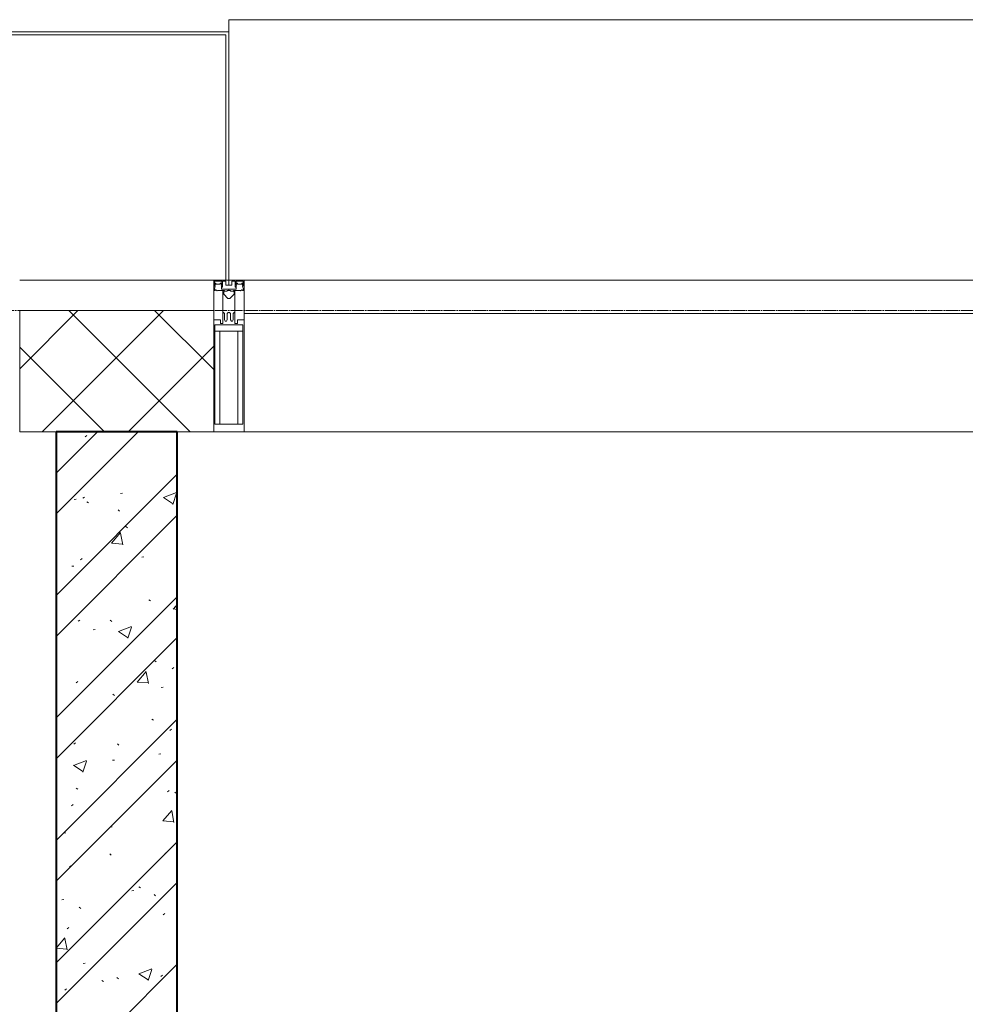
# Model space of a CAD drawing. Header units: millimetres. Extents: x -816133 to 919604, y 87941 to 147341.
# Tile 215 of 256: x 144826 to 146385, y 137488 to 139113. Entities that reach past the tile are written whole.
import ezdxf

# ---------------------------------------------------------------- set-up
doc = ezdxf.new("R2010")
doc.units = ezdxf.units.MM
doc.linetypes.add('ADSK_Линия сетки', pattern=[25, 20, -2.5, 0, -2.5])
for name, color, linetype, lineweight in [('A-200-M_WALL', 7, 'Continuous', 18), ('A-200-M_WALL_INT', 7, 'Continuous', 18), ('A-200-M_WALL_PAT', 7, 'Continuous', 40), ('A-214-M_CURT_WALL', 7, 'Continuous', 18), ('A-215-M_CURT_PANEL', 7, 'Continuous', 18), ('A-280-M_COLUMN', 7, 'Continuous', 18), ('Z-030-M_GRID', 7, 'Continuous', 9), ('Z-060-M_DETAIL', 7, 'Continuous', 18), ('СС-011-ПОЖ-СИГНАЛИЗАЦИЯ', 1, 'Continuous', 30)]:
    doc.layers.add(name, color=color, linetype=linetype, lineweight=lineweight)

# ---------------------------------------------------------------- blocks, each defined once
blk = doc.blocks.new('13эт')
at = {"layer": 'A-200-M_WALL', "color": 9, "lineweight": 9}
for p, q in [((420455.4, 138632.9), (420135.4, 138632.9)), ((420135.4, 138632.9), (420135.4, 138432.9)), ((420455.4, 138432.9), (420455.4, 138632.9)), ((420135.4, 138432.9), (420455.4, 138432.9))]:
    blk.add_line(p, q, dxfattribs=at)
at = {"layer": 'A-200-M_WALL_INT', "color": 9, "lineweight": 40}
for p, q in [((420395.4, 138432.9), (420195.4, 138432.9)), ((420195.4, 138432.9), (420195.4, 131902.9)), ((420395.4, 131332.9), (420395.4, 138432.9))]:
    blk.add_line(p, q, dxfattribs=at)
at = {"layer": 'A-200-M_WALL_PAT', "color": 9, "linetype": 'Continuous', "lineweight": 5}
for p, q in [((420135.4, 138537), (420231.3, 138632.9)), ((420172.7, 138432.9), (420372.7, 138632.9)), ((420416.5, 138432.9), (420216.5, 138632.9)), ((420455.4, 138535.5), (420357.9, 138632.9)), ((420275.1, 138432.9), (420135.4, 138572.6)), ((420314.2, 138432.9), (420455.4, 138574.2))]:
    blk.add_line(p, q, dxfattribs=at)
at = {"layer": 'A-200-M_WALL_PAT', "color": 9, "linetype": 'Continuous', "lineweight": 9}
for p, q in [((420195.4, 138364.7), (420263.6, 138432.9)), ((420195.4, 138297.4), (420331, 138432.9)), ((420243.3, 138424.6), (420245.9, 138426.7)), ((420195.4, 138162.7), (420395.4, 138362.7)), ((420225, 138321.1), (420228.3, 138321.5)), ((420239.6, 138323.2), (420242.2, 138325.2)), ((420301.6, 138331.2), (420304.9, 138331.6)), ((420372.5, 138324.5), (420387.6, 138314.3)), ((420372.6, 138324.3), (420393.9, 138332.5)), ((420387.9, 138313.1), (420394.1, 138331.6)), ((420246.3, 138317.3), (420249.1, 138315.5)), ((420297.6, 138304.2), (420300, 138301.9)), ((420195.4, 138095.3), (420395.4, 138295.3)), ((420310.5, 138276.4), (420313.4, 138274.6)), ((420287, 138249.2), (420301.7, 138266.7)), ((420305.4, 138246.6), (420301.8, 138265.7)), ((420286.8, 138249.3), (420305.1, 138247.7)), ((420394.2, 138244.6), (420395.4, 138245.5)), ((420235.8, 138221.7), (420238.5, 138223.8)), ((420336.8, 138226.1), (420340.1, 138226.6)), ((420221.4, 138210.9), (420224.7, 138211.4)), ((420195.4, 137960.6), (420395.4, 138160.6)), ((420348.3, 138155.5), (420351.2, 138153.7)), ((420388.5, 138140.4), (420395.4, 138147.5)), ((420388.5, 138140.5), (420395.4, 138139.4)), ((420390.5, 138143.1), (420393.1, 138145.1)), ((420232.1, 138120.2), (420234.8, 138122.3)), ((420284.9, 138122.3), (420287.4, 138120)), ((420298.4, 138103.3), (420319.8, 138111.5)), ((420313.7, 138092.1), (420319.9, 138110.5)), ((420195.4, 137893.3), (420395.4, 138093.3)), ((420256.6, 138105.9), (420260, 138106.4)), ((420298.3, 138103.5), (420313.5, 138093.3)), ((420358, 138055.4), (420360.5, 138053.1)), ((420386.7, 138041.6), (420389.4, 138043.7)), ((420329.3, 138020), (420344, 138037.5)), ((420347.7, 138017.3), (420344.1, 138036.5)), ((420228.4, 138018.8), (420231.1, 138020.8)), ((420329.1, 138020), (420347.4, 138018.4)), ((420368.7, 138011), (420372, 138011.5)), ((420289, 137999.8), (420291.8, 137998)), ((420195.4, 137758.6), (420395.4, 137958.6)), ((420353.3, 137958.8), (420356.1, 137957)), ((420383, 137940.2), (420385.7, 137942.2)), ((420224.7, 137917.3), (420227.4, 137919.4)), ((420296.7, 137918.2), (420299.1, 137915.9)), ((420365.1, 137900.9), (420368.4, 137901.3)), ((420195.4, 137691.2), (420395.4, 137891.2)), ((420224.1, 137882.5), (420239.3, 137872.3)), ((420224.3, 137882.3), (420245.6, 137890.5)), ((420239.6, 137871.1), (420245.8, 137889.5)), ((420288.5, 137890.8), (420291.8, 137891.2)), ((420228.3, 137844.9), (420231.2, 137843.1)), ((420379.3, 137838.7), (420382, 137840.7)), ((420391.1, 137838), (420393.9, 137836.2)), ((420221, 137815.9), (420223.7, 137817.9)), ((420371.6, 137790.7), (420386.3, 137808.2)), ((420389.9, 137788.1), (420386.4, 137807.2)), ((420371.4, 137790.7), (420389.6, 137789.1)), ((420208.3, 137770.6), (420211.6, 137771)), ((420284.9, 137780.7), (420288.2, 137781.1)), ((420195.4, 137556.5), (420395.4, 137756.5)), ((420284.1, 137736.3), (420286.5, 137734.1)), ((420375.6, 137737.2), (420378.3, 137739.3)), ((420217.3, 137714.4), (420220, 137716.4)), ((420195.4, 137489.2), (420395.4, 137689.2)), ((420320.1, 137675.6), (420323.5, 137676.1)), ((420331.7, 137682.2), (420334.5, 137680.4)), ((420357.1, 137669.4), (420359.6, 137667.2)), ((420204.7, 137660.4), (420208, 137660.9)), ((420233.3, 137648.2), (420236.1, 137646.4)), ((420371.9, 137635.8), (420374.6, 137637.8)), ((420213.6, 137612.9), (420216.3, 137615)), ((420195.4, 137580.7), (420210, 137598.1)), ((420213.6, 137577.9), (420210.1, 137597)), ((420195.4, 137580.6), (420213.3, 137579)), ((420239.9, 137555.4), (420243.3, 137555.9)), ((420195.4, 137354.5), (420395.4, 137554.5)), ((420332, 137538.6), (420353.4, 137546.7)), ((420347.4, 137527.3), (420353.5, 137545.8)), ((420271.1, 137527.3), (420273.9, 137525.5)), ((420295.8, 137532.2), (420298.2, 137530)), ((420331.9, 137538.7), (420347.1, 137528.5)), ((420368.2, 137534.3), (420370.9, 137536.3)), ((420209.9, 137511.5), (420212.6, 137513.5))]:
    blk.add_line(p, q, dxfattribs=at)
at = {"layer": 'A-214-M_CURT_WALL', "color": 9, "lineweight": 5, "extrusion": (0, 0, -1)}
for p, q in [((420475.4, 138682.9), (420455.4, 138682.9)), ((420455.4, 138682.9), (420455.4, 138432.9)), ((420505.4, 138682.9), (420480.4, 138682.9)), ((420505.4, 138432.9), (420505.4, 138682.9)), ((420455.4, 138432.9), (420505.4, 138432.9))]:
    blk.add_line(p, q, dxfattribs=at)
at = {"layer": 'A-214-M_CURT_WALL', "color": 9, "lineweight": 5}
blk.add_line((421817.9, 138432.9), (420505.4, 138432.9), dxfattribs=at)
at = {"layer": 'A-215-M_CURT_PANEL', "color": 9, "lineweight": 5}
for p, q in [((421817.9, 138682.9), (420505.4, 138682.9)), ((420505.4, 138682.9), (420505.4, 138627.9)), ((420505.4, 138627.9), (421817.9, 138627.9))]:
    blk.add_line(p, q, dxfattribs=at)
at = {"layer": 'A-280-M_COLUMN', "color": 9, "lineweight": 5}
for p, q in [((421842.9, 139112.9), (420480.4, 139112.9)), ((420480.4, 139092.9), (420480.4, 139112.9)), ((420480.4, 139092.9), (420110.4, 139092.9)), ((420115.4, 139087.9), (420475.4, 139087.9)), ((420475.4, 139087.9), (420475.4, 138682.9)), ((420480.4, 138682.9), (420480.4, 139092.9)), ((420135.4, 138682.9), (420455.4, 138682.9)), ((420475.4, 138682.9), (420480.4, 138682.9))]:
    blk.add_line(p, q, dxfattribs=at)
at = {"layer": 'Z-030-M_GRID', "color": 9, "linetype": 'ADSK_Линия сетки'}
blk.add_line((443695.4, 138632.9), (399384.3, 138632.9), dxfattribs=at)
at = {"layer": 'Z-060-M_DETAIL', "color": 9, "lineweight": 5, "extrusion": (0, 0, -1)}
for p, q in [((420455.4, 138682.9), (420455.4, 138668.7)), ((420455.4, 138682.9), (420480.4, 138682.9)), ((420456.7, 138681.6), (420456.7, 138673)), ((420456.7, 138681.6), (420468.6, 138681.6)), ((420459.1, 138678.4), (420457.9, 138678.4)), ((420457.9, 138675), (420457.9, 138678.4)), ((420459.1, 138678.4), (420459.1, 138676.4)), ((420459.1, 138676.4), (420466.2, 138676.4)), ((420467.2, 138678.4), (420466.2, 138678.4)), ((420466.2, 138676.4), (420466.2, 138678.4)), ((420467.2, 138678.4), (420468.2, 138675.7)), ((420468.6, 138681.6), (420468.6, 138676)), ((420475.6, 138681.4), (420469.9, 138681.4)), ((420469.9, 138681.4), (420469.9, 138671.7)), ((420475.6, 138681.4), (420475.6, 138674.9)), ((420505.4, 138682.9), (420480.4, 138682.9)), ((420480.4, 138682.9), (420480.4, 138674.9)), ((420480.4, 138682.9), (420480.4, 138674.9)), ((420485.2, 138681.4), (420490.9, 138681.4)), ((420485.2, 138681.4), (420485.2, 138674.9)), ((420490.9, 138681.4), (420490.9, 138671.7)), ((420504.1, 138681.6), (420492.2, 138681.6)), ((420492.2, 138681.6), (420492.2, 138676)), ((420493.6, 138678.4), (420492.6, 138675.7)), ((420493.6, 138678.4), (420494.6, 138678.4)), ((420494.6, 138676.4), (420494.6, 138678.4)), ((420501.7, 138676.4), (420494.6, 138676.4)), ((420501.7, 138678.4), (420502.9, 138678.4)), ((420501.7, 138678.4), (420501.7, 138676.4)), ((420502.9, 138675), (420502.9, 138678.4)), ((420504.1, 138681.6), (420504.1, 138673)), ((420505.4, 138682.9), (420505.4, 138668.7)), ((420456.6, 138668.4), (420455.4, 138668.7)), ((420457.9, 138672.4), (420456.6, 138668.4)), ((420456.6, 138665.9), (420456.6, 138668.4)), ((420458.1, 138665.9), (420456.6, 138665.9)), ((420457.9, 138672.4), (420456.7, 138673)), ((420457.2, 138672.8), (420457.9, 138675)), ((420458.1, 138666.9), (420459.1, 138666.9)), ((420458.1, 138665.9), (420458.1, 138666.9)), ((420461.4, 138665.3), (420459.1, 138666.9)), ((420462, 138666.3), (420461.4, 138665.3)), ((420473, 138666.3), (420462, 138666.3)), ((420467.7, 138675.3), (420468.6, 138676)), ((420467.7, 138675.3), (420469.1, 138671.5)), ((420468.2, 138673.9), (420468.2, 138668.1)), ((420468.2, 138668.1), (420480.4, 138668.1)), ((420469.9, 138671.7), (420469.1, 138671.5)), ((420470.4, 138629.9), (420470.4, 138665.9)), ((420470.4, 138665.9), (420472.9, 138665.9)), ((420472.9, 138664.5), (420471.9, 138664.5)), ((420471.9, 138664.5), (420471.9, 138659.9)), ((420472.9, 138665.9), (420472.9, 138664.5)), ((420473, 138664.9), (420473, 138666.3)), ((420477.8, 138664.9), (420473, 138664.9)), ((420480.4, 138674.9), (420475.6, 138674.9)), ((420477.8, 138664.9), (420477.8, 138666.1)), ((420477.8, 138666.1), (420480.4, 138666.1)), ((420480.4, 138674.9), (420485.2, 138674.9)), ((420480.4, 138668.1), (420480.4, 138666.1)), ((420492.6, 138668.1), (420480.4, 138668.1)), ((420480.4, 138668.1), (420480.4, 138666.1)), ((420483, 138666.1), (420480.4, 138666.1)), ((420483, 138664.9), (420483, 138666.1)), ((420483, 138664.9), (420487.8, 138664.9)), ((420487.8, 138664.9), (420487.8, 138666.3)), ((420487.8, 138666.3), (420498.8, 138666.3)), ((420490.4, 138665.9), (420487.9, 138665.9)), ((420487.9, 138665.9), (420487.9, 138664.5)), ((420487.9, 138664.5), (420488.9, 138664.5)), ((420488.9, 138664.5), (420488.9, 138659.9)), ((420490.4, 138629.9), (420490.4, 138665.9)), ((420490.9, 138671.7), (420491.7, 138671.5)), ((420493.1, 138675.3), (420491.7, 138671.5)), ((420493.1, 138675.3), (420492.2, 138676)), ((420492.6, 138673.9), (420492.6, 138668.1)), ((420498.8, 138666.3), (420499.4, 138665.3)), ((420499.4, 138665.3), (420501.7, 138666.9)), ((420502.7, 138666.9), (420501.7, 138666.9)), ((420502.7, 138665.9), (420502.7, 138666.9)), ((420502.7, 138665.9), (420504.3, 138665.9)), ((420503.6, 138672.8), (420502.9, 138675)), ((420502.9, 138672.4), (420504.1, 138673)), ((420502.9, 138672.4), (420504.3, 138668.4)), ((420504.3, 138668.4), (420505.4, 138668.7)), ((420504.3, 138665.9), (420504.3, 138668.4)), ((420471.9, 138659.9), (420478.9, 138653)), ((420478.9, 138653), (420480.4, 138653)), ((420481.9, 138653), (420480.4, 138653)), ((420488.9, 138659.9), (420481.9, 138653)), ((420470.4, 138629.9), (420470.4, 138611.7)), ((420471.7, 138629.9), (420470.4, 138629.9)), ((420471.7, 138629.9), (420473.4, 138628.3)), ((420473.4, 138617.7), (420473.4, 138628.3)), ((420479.1, 138629.9), (420477.5, 138628.3)), ((420477.5, 138617.9), (420477.5, 138628.3)), ((420480.4, 138629.9), (420479.1, 138629.9)), ((420480.4, 138629.9), (420481.7, 138629.9)), ((420481.7, 138629.9), (420483.3, 138628.3)), ((420483.3, 138617.9), (420483.3, 138628.3)), ((420489.1, 138629.9), (420487.4, 138628.3)), ((420487.4, 138617.7), (420487.4, 138628.3)), ((420489.1, 138629.9), (420490.4, 138629.9)), ((420490.4, 138629.9), (420490.4, 138611.7)), ((420466.4, 138617.7), (420455.4, 138617.7)), ((420455.4, 138617.7), (420455.4, 138432.9)), ((420466.4, 138611.7), (420466.4, 138617.7)), ((420470.4, 138611.7), (420466.4, 138611.7)), ((420473.4, 138617.7), (420474.5, 138615.7)), ((420476.3, 138615.7), (420474.5, 138615.7)), ((420476.3, 138615.7), (420477.5, 138617.9)), ((420484.5, 138615.7), (420483.3, 138617.9)), ((420484.5, 138615.7), (420486.3, 138615.7)), ((420487.4, 138617.7), (420486.3, 138615.7)), ((420490.4, 138611.7), (420494.4, 138611.7)), ((420494.4, 138617.7), (420505.4, 138617.7)), ((420494.4, 138611.7), (420494.4, 138617.7)), ((420505.4, 138617.7), (420505.4, 138432.9)), ((420479.9, 138609.4), (420457.4, 138609.4)), ((420457.4, 138445.6), (420457.4, 138609.4)), ((420480.4, 138599), (420457.4, 138599)), ((420465.5, 138599), (420465.5, 138445.6)), ((420480.4, 138599), (420503.4, 138599)), ((420480.9, 138609.4), (420503.4, 138609.4)), ((420495.3, 138599), (420495.3, 138445.6)), ((420503.4, 138445.6), (420503.4, 138609.4)), ((420455.4, 138432.9), (420480.4, 138432.9)), ((420457.4, 138445.6), (420480.4, 138445.6)), ((420503.4, 138445.6), (420480.4, 138445.6)), ((420505.4, 138432.9), (420480.4, 138432.9))]:
    blk.add_line(p, q, dxfattribs=at)
for centre, start, end in [((-420479.9, 138609.9), 180, 270), ((-420480.9, 138609.9), 270, 0)]:
    blk.add_arc(centre, 0.5, start, end, dxfattribs=at)

msp = doc.modelspace()

# ---------------------------------------------------------------- block references
at = {"layer": 'СС-011-ПОЖ-СИГНАЛИЗАЦИЯ', "color": 9, "lineweight": 30}
msp.add_blockref('13эт', (-275309.7, 0), dxfattribs=at)

doc.saveas('drawing.dxf')
